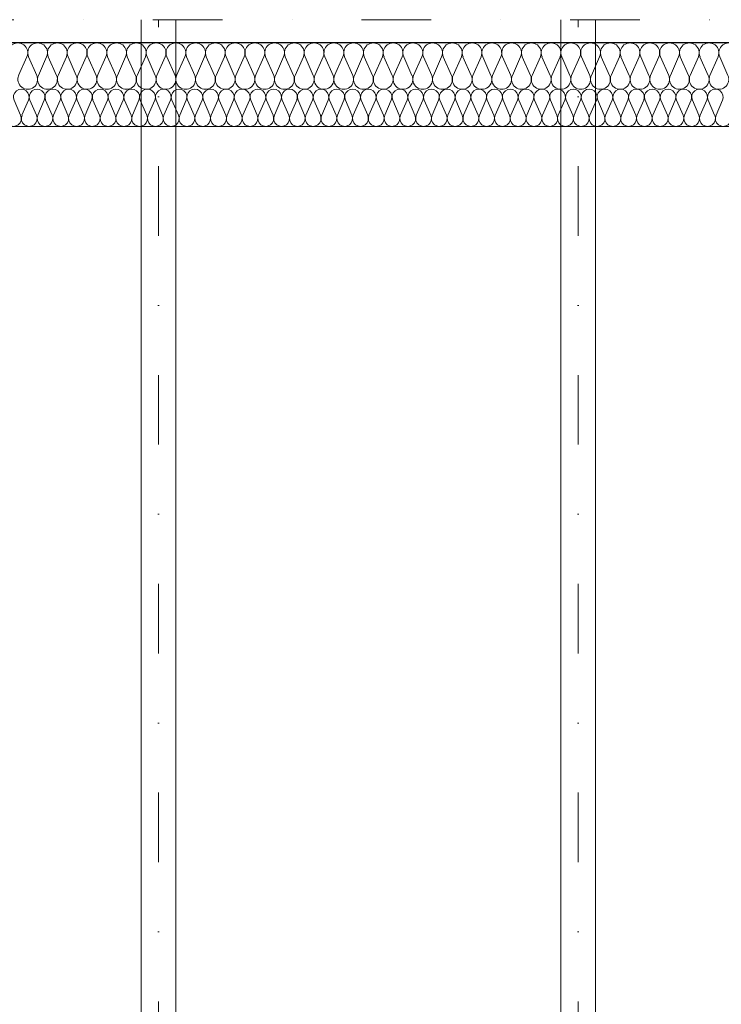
# Model space of a CAD drawing. Extents: x -558982 to 5119495, y -5290134 to 97908.
# Tile 252 of 256: x -429202 to -427688, y 79042 to 81165. Entities that reach past the tile are written whole.
import ezdxf

# ---------------------------------------------------------------- set-up
doc = ezdxf.new("R2010")
doc.units = 0
doc.header["$MEASUREMENT"] = 0
doc.linetypes.add('Dot & Dashed', pattern=[450, 150, -150, 0, -150])
doc.layers.add('Arch ocieplenie', color=252, linetype='Continuous')
for name, color, linetype, lineweight in [('Arch ocieplenie_Nr_Pióra__44', 252, 'Continuous', 13), ('Arch wykończenie_Nr_Pióra__3', 252, 'Continuous', 18), ('INWENT KONST. DREWNIANA_Nr_Pióra__2', 252, 'Continuous', 13), ('INWENT KONST. DREWNIANA_Nr_Pióra__21', 252, 'Continuous', 9), ('INWENT.ŚCIANY_Nr_Pióra__1', 252, 'Continuous', 25)]:
    doc.layers.add(name, color=color, linetype=linetype, lineweight=lineweight)

# ---------------------------------------------------------------- blocks, each defined once
blk = doc.blocks.new('Izolacja cieplna 14_225', base_point=(-429844.9, 96852.6))
at = {"layer": 'Arch ocieplenie_Nr_Pióra__44', "linetype": 'Continuous'}
for p, q in [((-429214, 96828.8), (-429199.9, 96796.4)), ((-429197, 96796.4), (-429182.9, 96828.8)), ((-429180, 96828.8), (-429165.9, 96796.4)), ((-429163, 96796.4), (-429148.9, 96828.8)), ((-429146, 96828.8), (-429131.8, 96796.4)), ((-429129, 96796.4), (-429114.8, 96828.8)), ((-429112, 96828.8), (-429097.8, 96796.4)), ((-429095, 96796.4), (-429080.8, 96828.8)), ((-429077.9, 96828.8), (-429063.8, 96796.4)), ((-429060.9, 96796.4), (-429046.8, 96828.8)), ((-429043.9, 96828.8), (-429029.8, 96796.4)), ((-429026.9, 96796.4), (-429012.7, 96828.8)), ((-429009.9, 96828.8), (-428995.7, 96796.4)), ((-428992.9, 96796.4), (-428978.7, 96828.8)), ((-428975.9, 96828.8), (-428961.7, 96796.4)), ((-428958.9, 96796.4), (-428944.7, 96828.8)), ((-428941.8, 96828.8), (-428927.7, 96796.4)), ((-428924.8, 96796.4), (-428910.7, 96828.8)), ((-428907.8, 96828.8), (-428893.7, 96796.4)), ((-428890.8, 96796.4), (-428876.6, 96828.8)), ((-428873.8, 96828.8), (-428859.6, 96796.4)), ((-428856.8, 96796.4), (-428842.6, 96828.8)), ((-428839.8, 96828.8), (-428825.6, 96796.4)), ((-428822.8, 96796.4), (-428808.6, 96828.8)), ((-428805.7, 96828.8), (-428791.6, 96796.4)), ((-428788.7, 96796.4), (-428774.6, 96828.8)), ((-428771.7, 96828.8), (-428757.6, 96796.4)), ((-428754.7, 96796.4), (-428740.5, 96828.8)), ((-428737.7, 96828.8), (-428723.5, 96796.4)), ((-428720.7, 96796.4), (-428706.5, 96828.8)), ((-428703.7, 96828.8), (-428689.5, 96796.4)), ((-428686.6, 96796.4), (-428672.5, 96828.8)), ((-428669.6, 96828.8), (-428655.5, 96796.4)), ((-428652.6, 96796.4), (-428638.5, 96828.8)), ((-428635.6, 96828.8), (-428621.5, 96796.4)), ((-428618.6, 96796.4), (-428604.4, 96828.8)), ((-428601.6, 96828.8), (-428587.4, 96796.4)), ((-428584.6, 96796.4), (-428570.4, 96828.8)), ((-428567.6, 96828.8), (-428553.4, 96796.4)), ((-428550.5, 96796.4), (-428536.4, 96828.8)), ((-428533.5, 96828.8), (-428519.4, 96796.4)), ((-428516.5, 96796.4), (-428502.4, 96828.8)), ((-428499.5, 96828.8), (-428485.4, 96796.4)), ((-428482.5, 96796.4), (-428468.3, 96828.8)), ((-428465.5, 96828.8), (-428451.3, 96796.4)), ((-428448.5, 96796.4), (-428434.3, 96828.8)), ((-428431.5, 96828.8), (-428417.3, 96796.4)), ((-428414.4, 96796.4), (-428400.3, 96828.8)), ((-428397.4, 96828.8), (-428383.3, 96796.4)), ((-428380.4, 96796.4), (-428366.3, 96828.8)), ((-428363.4, 96828.8), (-428349.3, 96796.4)), ((-428346.4, 96796.4), (-428332.2, 96828.8)), ((-428329.4, 96828.8), (-428315.2, 96796.4)), ((-428312.4, 96796.4), (-428298.2, 96828.8)), ((-428295.4, 96828.8), (-428281.2, 96796.4)), ((-428278.3, 96796.4), (-428264.2, 96828.8)), ((-428261.3, 96828.8), (-428247.2, 96796.4)), ((-428244.3, 96796.4), (-428230.2, 96828.8)), ((-428227.3, 96828.8), (-428213.1, 96796.4)), ((-428210.3, 96796.4), (-428196.1, 96828.8)), ((-428193.3, 96828.8), (-428179.1, 96796.4)), ((-428176.3, 96796.4), (-428162.1, 96828.8)), ((-428159.3, 96828.8), (-428145.1, 96796.4)), ((-428142.2, 96796.4), (-428128.1, 96828.8)), ((-428125.2, 96828.8), (-428111.1, 96796.4)), ((-428108.2, 96796.4), (-428094.1, 96828.8)), ((-428091.2, 96828.8), (-428077, 96796.4)), ((-428074.2, 96796.4), (-428060, 96828.8)), ((-428057.2, 96828.8), (-428043, 96796.4)), ((-428040.2, 96796.4), (-428026, 96828.8)), ((-428023.2, 96828.8), (-428009, 96796.4)), ((-428006.1, 96796.4), (-427992, 96828.8)), ((-427989.1, 96828.8), (-427975, 96796.4)), ((-427972.1, 96796.4), (-427958, 96828.8)), ((-427955.1, 96828.8), (-427940.9, 96796.4)), ((-427938.1, 96796.4), (-427923.9, 96828.8)), ((-427921.1, 96828.8), (-427906.9, 96796.4)), ((-427904.1, 96796.4), (-427889.9, 96828.8)), ((-427887, 96828.8), (-427872.9, 96796.4)), ((-427870, 96796.4), (-427855.9, 96828.8)), ((-427853, 96828.8), (-427838.9, 96796.4)), ((-427836, 96796.4), (-427821.9, 96828.8)), ((-427819, 96828.8), (-427804.8, 96796.4)), ((-427802, 96796.4), (-427787.8, 96828.8)), ((-427785, 96828.8), (-427770.8, 96796.4)), ((-427768, 96796.4), (-427753.8, 96828.8)), ((-427750.9, 96828.8), (-427736.8, 96796.4)), ((-427733.9, 96796.4), (-427719.8, 96828.8)), ((-427716.9, 96828.8), (-427702.8, 96796.4)), ((-427699.9, 96796.4), (-427685.8, 96828.8))]:
    blk.add_line(p, q, dxfattribs=at)
for centre, start_param, end_param in [((-429198.5, 96835.6), 4.299595, 8.266774), ((-429164.4, 96835.6), 4.299595, 8.266774), ((-429130.4, 96835.6), 4.299595, 8.266774), ((-429096.4, 96835.6), 4.299595, 8.266774), ((-429062.4, 96835.6), 4.299595, 8.266774), ((-429028.3, 96835.6), 4.299595, 8.266774), ((-428994.3, 96835.6), 4.299595, 8.266774), ((-428960.3, 96835.6), 4.299595, 8.266774), ((-428926.3, 96835.6), 4.299595, 8.266774), ((-428892.2, 96835.6), 4.299595, 8.266774), ((-428858.2, 96835.6), 4.299595, 8.266774), ((-428824.2, 96835.6), 4.299595, 8.266774), ((-428790.2, 96835.6), 4.299595, 8.266774), ((-428756.1, 96835.6), 4.299595, 8.266774), ((-428722.1, 96835.6), 4.299595, 8.266774), ((-428688.1, 96835.6), 4.299595, 8.266774), ((-428654.1, 96835.6), 4.299595, 8.266774), ((-428620, 96835.6), 4.299595, 8.266774), ((-428586, 96835.6), 4.299595, 8.266774), ((-428552, 96835.6), 4.299595, 8.266774), ((-428518, 96835.6), 4.299595, 8.266774), ((-428483.9, 96835.6), 4.299595, 8.266774), ((-428449.9, 96835.6), 4.299595, 8.266774), ((-428415.9, 96835.6), 4.299595, 8.266774), ((-428381.8, 96835.6), 4.299595, 8.266774), ((-428347.8, 96835.6), 4.299595, 8.266774), ((-428313.8, 96835.6), 4.299595, 8.266774), ((-428279.8, 96835.6), 4.299595, 8.266774), ((-428245.7, 96835.6), 4.299595, 8.266774), ((-428211.7, 96835.6), 4.299595, 8.266774), ((-428177.7, 96835.6), 4.299595, 8.266774), ((-428143.7, 96835.6), 4.299595, 8.266774), ((-428109.6, 96835.6), 4.299595, 8.266774), ((-428075.6, 96835.6), 4.299595, 8.266774), ((-428041.6, 96835.6), 4.299595, 8.266774), ((-428007.6, 96835.6), 4.299595, 8.266774), ((-427973.5, 96835.6), 4.299595, 8.266774), ((-427939.5, 96835.6), 4.299595, 8.266774), ((-427905.5, 96835.6), 4.299595, 8.266774), ((-427871.5, 96835.6), 4.299595, 8.266774), ((-427837.4, 96835.6), 4.299595, 8.266774), ((-427803.4, 96835.6), 4.299595, 8.266774), ((-427769.4, 96835.6), 4.299595, 8.266774), ((-427735.4, 96835.6), 4.299595, 8.266774), ((-427701.3, 96835.6), 4.299595, 8.266774), ((-429215.5, 96789.6), 1.158003, 5.125183), ((-429181.4, 96789.6), 1.158003, 5.125183), ((-429147.4, 96789.6), 1.158003, 5.125183), ((-429113.4, 96789.6), 1.158003, 5.125183), ((-429079.4, 96789.6), 1.158003, 5.125183), ((-429045.3, 96789.6), 1.158003, 5.125183), ((-429011.3, 96789.6), 1.158003, 5.125183), ((-428977.3, 96789.6), 1.158003, 5.125183), ((-428943.3, 96789.6), 1.158003, 5.125183), ((-428909.2, 96789.6), 1.158003, 5.125183), ((-428875.2, 96789.6), 1.158003, 5.125183), ((-428841.2, 96789.6), 1.158003, 5.125183), ((-428807.2, 96789.6), 1.158003, 5.125183), ((-428773.1, 96789.6), 1.158003, 5.125183), ((-428739.1, 96789.6), 1.158003, 5.125183), ((-428705.1, 96789.6), 1.158003, 5.125183), ((-428671.1, 96789.6), 1.158003, 5.125183), ((-428637, 96789.6), 1.158003, 5.125183), ((-428603, 96789.6), 1.158003, 5.125183), ((-428569, 96789.6), 1.158003, 5.125183), ((-428535, 96789.6), 1.158003, 5.125183), ((-428500.9, 96789.6), 1.158003, 5.125183), ((-428466.9, 96789.6), 1.158003, 5.125183), ((-428432.9, 96789.6), 1.158003, 5.125183), ((-428398.9, 96789.6), 1.158003, 5.125183), ((-428364.8, 96789.6), 1.158003, 5.125183), ((-428330.8, 96789.6), 1.158003, 5.125183), ((-428296.8, 96789.6), 1.158003, 5.125183), ((-428262.8, 96789.6), 1.158003, 5.125183), ((-428228.7, 96789.6), 1.158003, 5.125183), ((-428194.7, 96789.6), 1.158003, 5.125183), ((-428160.7, 96789.6), 1.158003, 5.125183), ((-428126.7, 96789.6), 1.158003, 5.125183), ((-428092.6, 96789.6), 1.158003, 5.125183), ((-428058.6, 96789.6), 1.158003, 5.125183), ((-428024.6, 96789.6), 1.158003, 5.125183), ((-427990.6, 96789.6), 1.158003, 5.125183), ((-427956.5, 96789.6), 1.158003, 5.125183), ((-427922.5, 96789.6), 1.158003, 5.125183), ((-427888.5, 96789.6), 1.158003, 5.125183), ((-427854.5, 96789.6), 1.158003, 5.125183), ((-427820.4, 96789.6), 1.158003, 5.125183), ((-427786.4, 96789.6), 1.158003, 5.125183), ((-427752.4, 96789.6), 1.158003, 5.125183), ((-427718.3, 96789.6), 1.158003, 5.125183), ((-427684.3, 96789.6), 1.158003, 5.125183)]:
    blk.add_ellipse(centre, major_axis=(0, 17), ratio=0.999906, start_param=start_param, end_param=end_param, dxfattribs=at)
blk = doc.blocks.new('Izolacja cieplna 14_226', base_point=(-419194.9, 96952.6))
at = {"layer": 'Arch ocieplenie_Nr_Pióra__44', "linetype": 'Continuous'}
for p, q in [((-429186.4, 96922.8), (-429204.2, 96882.4)), ((-429165.1, 96882.4), (-429182.9, 96922.8)), ((-429143.8, 96922.8), (-429161.6, 96882.4)), ((-429122.5, 96882.4), (-429140.3, 96922.8)), ((-429101.2, 96922.8), (-429119, 96882.4)), ((-429079.9, 96882.4), (-429097.7, 96922.8)), ((-429058.6, 96922.8), (-429076.4, 96882.4)), ((-429037.3, 96882.4), (-429055.1, 96922.8)), ((-429016, 96922.8), (-429033.8, 96882.4)), ((-428994.7, 96882.4), (-429012.5, 96922.8)), ((-428973.4, 96922.8), (-428991.2, 96882.4)), ((-428952.1, 96882.4), (-428969.9, 96922.8)), ((-428930.8, 96922.8), (-428948.6, 96882.4)), ((-428909.5, 96882.4), (-428927.3, 96922.8)), ((-428888.2, 96922.8), (-428906, 96882.4)), ((-428866.9, 96882.4), (-428884.7, 96922.8)), ((-428845.6, 96922.8), (-428863.4, 96882.4)), ((-428824.3, 96882.4), (-428842.1, 96922.8)), ((-428803, 96922.8), (-428820.8, 96882.4)), ((-428781.7, 96882.4), (-428799.5, 96922.8)), ((-428760.4, 96922.8), (-428778.2, 96882.4)), ((-428739.1, 96882.4), (-428756.9, 96922.8)), ((-428717.8, 96922.8), (-428735.6, 96882.4)), ((-428696.5, 96882.4), (-428714.3, 96922.8)), ((-428675.2, 96922.8), (-428693, 96882.4)), ((-428653.9, 96882.4), (-428671.7, 96922.8)), ((-428632.6, 96922.8), (-428650.4, 96882.4)), ((-428611.3, 96882.4), (-428629.1, 96922.8)), ((-428590, 96922.8), (-428607.8, 96882.4)), ((-428568.7, 96882.4), (-428586.5, 96922.8)), ((-428547.4, 96922.8), (-428565.2, 96882.4)), ((-428526.1, 96882.4), (-428543.9, 96922.8)), ((-428504.8, 96922.8), (-428522.6, 96882.4)), ((-428483.5, 96882.4), (-428501.3, 96922.8)), ((-428462.2, 96922.8), (-428480, 96882.4)), ((-428440.9, 96882.4), (-428458.7, 96922.8)), ((-428419.6, 96922.8), (-428437.4, 96882.4)), ((-428398.3, 96882.4), (-428416.1, 96922.8)), ((-428377, 96922.8), (-428394.8, 96882.4)), ((-428355.7, 96882.4), (-428373.5, 96922.8)), ((-428334.4, 96922.8), (-428352.2, 96882.4)), ((-428313.1, 96882.4), (-428330.9, 96922.8)), ((-428291.8, 96922.8), (-428309.6, 96882.4)), ((-428270.5, 96882.4), (-428288.3, 96922.8)), ((-428249.2, 96922.8), (-428267, 96882.4)), ((-428227.9, 96882.4), (-428245.7, 96922.8)), ((-428206.6, 96922.8), (-428224.4, 96882.4)), ((-428185.3, 96882.4), (-428203.1, 96922.8)), ((-428164, 96922.8), (-428181.8, 96882.4)), ((-428142.7, 96882.4), (-428160.5, 96922.8)), ((-428121.4, 96922.8), (-428139.2, 96882.4)), ((-428100.1, 96882.4), (-428117.9, 96922.8)), ((-428078.8, 96922.8), (-428096.6, 96882.4)), ((-428057.5, 96882.4), (-428075.3, 96922.8)), ((-428036.2, 96922.8), (-428054, 96882.4)), ((-428014.9, 96882.4), (-428032.7, 96922.8)), ((-427993.6, 96922.8), (-428011.4, 96882.4)), ((-427972.3, 96882.4), (-427990.1, 96922.8)), ((-427951, 96922.8), (-427968.8, 96882.4)), ((-427929.7, 96882.4), (-427947.5, 96922.8)), ((-427908.4, 96922.8), (-427926.2, 96882.4)), ((-427887.1, 96882.4), (-427904.9, 96922.8)), ((-427865.8, 96922.8), (-427883.6, 96882.4)), ((-427844.5, 96882.4), (-427862.3, 96922.8)), ((-427823.2, 96922.8), (-427841, 96882.4)), ((-427801.9, 96882.4), (-427819.7, 96922.8)), ((-427780.6, 96922.8), (-427798.4, 96882.4)), ((-427759.3, 96882.4), (-427777.1, 96922.8)), ((-427738, 96922.8), (-427755.8, 96882.4)), ((-427716.7, 96882.4), (-427734.5, 96922.8)), ((-427695.4, 96922.8), (-427713.2, 96882.4)), ((-427674.1, 96882.4), (-427691.9, 96922.8))]:
    blk.add_line(p, q, dxfattribs=at)
for centre, start_param, end_param in [((-429205.9, 96931.3), 2.7288, 6.695979), ((-429163.3, 96931.3), 2.7288, 6.695979), ((-429120.7, 96931.3), 2.7288, 6.695979), ((-429078.1, 96931.3), 2.7288, 6.695979), ((-429035.5, 96931.3), 2.7288, 6.695979), ((-428992.9, 96931.3), 2.7288, 6.695979), ((-428950.3, 96931.3), 2.7288, 6.695979), ((-428907.7, 96931.3), 2.7288, 6.695979), ((-428865.1, 96931.3), 2.7288, 6.695979), ((-428822.5, 96931.3), 2.7288, 6.695979), ((-428779.9, 96931.3), 2.7288, 6.695979), ((-428737.3, 96931.3), 2.7288, 6.695979), ((-428694.7, 96931.3), 2.7288, 6.695979), ((-428652.1, 96931.3), 2.7288, 6.695979), ((-428609.5, 96931.3), 2.7288, 6.695979), ((-428566.9, 96931.3), 2.7288, 6.695979), ((-428524.3, 96931.3), 2.7288, 6.695979), ((-428481.7, 96931.3), 2.7288, 6.695979), ((-428439.1, 96931.3), 2.7288, 6.695979), ((-428396.5, 96931.3), 2.7288, 6.695979), ((-428353.9, 96931.3), 2.7288, 6.695979), ((-428311.3, 96931.3), 2.7288, 6.695979), ((-428268.7, 96931.3), 2.7288, 6.695979), ((-428226.1, 96931.3), 2.7288, 6.695979), ((-428183.5, 96931.3), 2.7288, 6.695979), ((-428140.9, 96931.3), 2.7288, 6.695979), ((-428098.3, 96931.3), 2.7288, 6.695979), ((-428055.7, 96931.3), 2.7288, 6.695979), ((-428013.1, 96931.3), 2.7288, 6.695979), ((-427970.5, 96931.3), 2.7288, 6.695979), ((-427927.9, 96931.3), 2.7288, 6.695979), ((-427885.3, 96931.3), 2.7288, 6.695979), ((-427842.7, 96931.3), 2.7288, 6.695979), ((-427800.1, 96931.3), 2.7288, 6.695979), ((-427757.5, 96931.3), 2.7288, 6.695979), ((-427714.9, 96931.3), 2.7288, 6.695979), ((-427672.3, 96931.3), 2.7288, 6.695979), ((-429184.6, 96873.9), 5.870392, 9.837571), ((-429142, 96873.9), 5.870392, 9.837571), ((-429099.4, 96873.9), 5.870392, 9.837571), ((-429056.8, 96873.9), 5.870392, 9.837571), ((-429014.2, 96873.9), 5.870392, 9.837571), ((-428971.6, 96873.9), 5.870392, 9.837571), ((-428929, 96873.9), 5.870392, 9.837571), ((-428886.4, 96873.9), 5.870392, 9.837571), ((-428843.8, 96873.9), 5.870392, 9.837571), ((-428801.2, 96873.9), 5.870392, 9.837571), ((-428758.6, 96873.9), 5.870392, 9.837571), ((-428716, 96873.9), 5.870392, 9.837571), ((-428673.4, 96873.9), 5.870392, 9.837571), ((-428630.8, 96873.9), 5.870392, 9.837571), ((-428588.2, 96873.9), 5.870392, 9.837571), ((-428545.6, 96873.9), 5.870392, 9.837571), ((-428503, 96873.9), 5.870392, 9.837571), ((-428460.4, 96873.9), 5.870392, 9.837571), ((-428417.8, 96873.9), 5.870392, 9.837571), ((-428375.2, 96873.9), 5.870392, 9.837571), ((-428332.6, 96873.9), 5.870392, 9.837571), ((-428290, 96873.9), 5.870392, 9.837571), ((-428247.4, 96873.9), 5.870392, 9.837571), ((-428204.8, 96873.9), 5.870392, 9.837571), ((-428162.2, 96873.9), 5.870392, 9.837571), ((-428119.6, 96873.9), 5.870392, 9.837571), ((-428077, 96873.9), 5.870392, 9.837571), ((-428034.4, 96873.9), 5.870392, 9.837571), ((-427991.8, 96873.9), 5.870392, 9.837571), ((-427949.2, 96873.9), 5.870392, 9.837571), ((-427906.6, 96873.9), 5.870392, 9.837571), ((-427864, 96873.9), 5.870392, 9.837571), ((-427821.4, 96873.9), 5.870392, 9.837571), ((-427778.8, 96873.9), 5.870392, 9.837571), ((-427736.2, 96873.9), 5.870392, 9.837571), ((-427693.6, 96873.9), 5.870392, 9.837571)]:
    blk.add_ellipse(centre, major_axis=(-21.3, 0), ratio=0.998489, start_param=start_param, end_param=end_param, dxfattribs=at)

msp = doc.modelspace()

# ---------------------------------------------------------------- linework, layer by layer
at = {"layer": 'Arch wykończenie_Nr_Pióra__3', "color": 252, "linetype": 'Continuous'}
msp.add_line((-419244.9, 80935.1), (-429794.9, 80935.1), dxfattribs=at)
at = {"layer": 'INWENT KONST. DREWNIANA_Nr_Pióra__2', "color": 252, "linetype": 'Continuous'}
for p, q in [((-428939.9, 77295.1), (-428939.9, 81165.1)), ((-428864.9, 77295.1), (-428864.9, 81165.1)), ((-428034.9, 77295.1), (-428034.9, 81165.1)), ((-427959.9, 77295.1), (-427959.9, 81165.1))]:
    msp.add_line(p, q, dxfattribs=at)
at = {"layer": 'INWENT KONST. DREWNIANA_Nr_Pióra__21', "color": 252, "linetype": 'Dot & Dashed'}
for p, q in [((-430714.9, 81165.1), (-414324.9, 81165.1)), ((-428902.4, 76648.1), (-428902.4, 81165.1)), ((-427997.4, 76648.1), (-427997.4, 81165.1))]:
    msp.add_line(p, q, dxfattribs=at)
at = {"layer": 'INWENT.ŚCIANY_Nr_Pióra__1', "color": 252, "linetype": 'Continuous'}
msp.add_line((-419194.9, 81115.1), (-429844.9, 81115.1), dxfattribs=at)

# ---------------------------------------------------------------- block references
at = {"layer": 'Arch ocieplenie', "color": 252, "linetype": 'Continuous', "lineweight": 13}
for name, p in [('Izolacja cieplna 14_226', (-419194.9, 81115.1)), ('Izolacja cieplna 14_225', (-429844.9, 81015.1))]:
    msp.add_blockref(name, p, dxfattribs=at)

doc.saveas('drawing.dxf')
